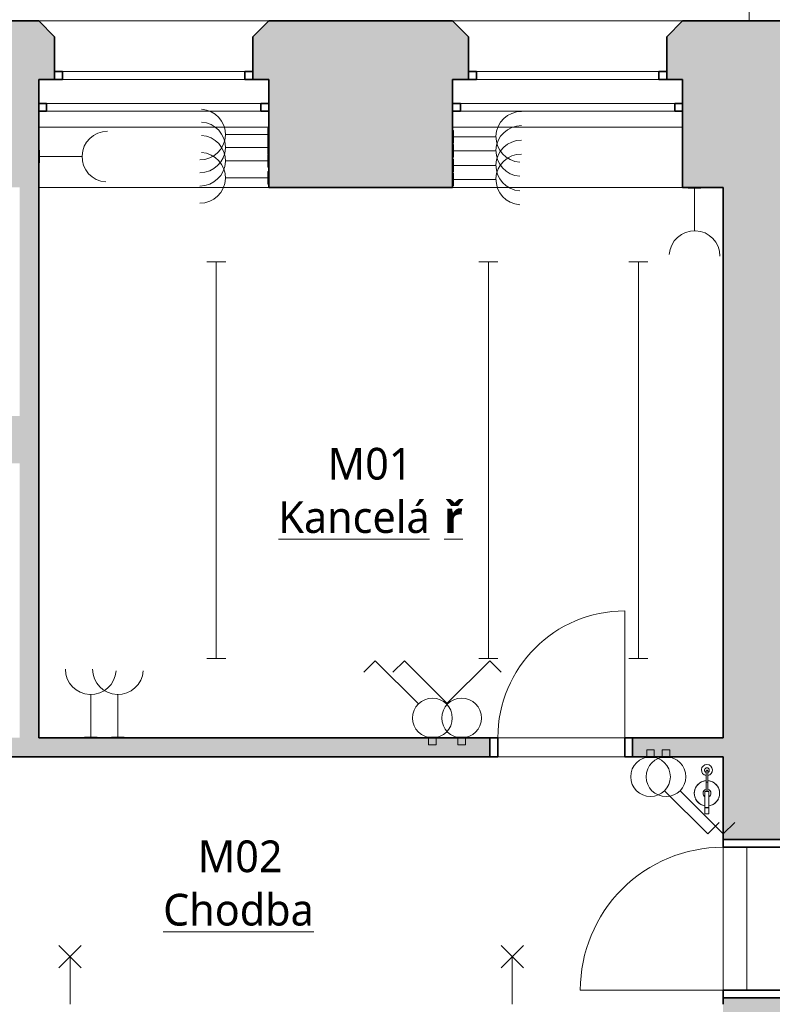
# Model space of a CAD drawing. Header units: metres. Extents: x -0.2 to 46.6, y -4.9 to 28.
# Tile 4 of 15: x 6.2 to 11, y 8.5 to 14.8. Entities that reach past the tile are written whole.
import ezdxf

# ---------------------------------------------------------------- set-up
doc = ezdxf.new("R2010")
doc.units = ezdxf.units.M
doc.linetypes.add('AV - Cerch_ 1 tecka 4mm', pattern=[0.006, 0.004, -0.001, 0, -0.001])
doc.layers.add('AV-MISTNOSTI', color=5, linetype='Continuous', lineweight=5, true_color=0x0000ff)
doc.layers.add('AV-TEXTY', color=5, linetype='Continuous', lineweight=13, true_color=0x0000ff)
doc.layers.add('AV-SRAFY', color=7, linetype='Continuous', lineweight=35)
doc.layers.add('AV-STAVBA', color=7, linetype='Continuous', lineweight=18)
doc.styles.add('Trebuchet MS_B', font='trebuc.ttf', dxfattribs={"height": 0.2})

# ---------------------------------------------------------------- blocks, each defined once
blk = doc.blocks.new('DO_1-L_Obl_ - 800x2070-960776-1NP mezipatro')
at = {"layer": 'AV-STAVBA', "color": 254, "true_color": 0xcccccc}
for p, q in [((0.4, 0.73), (0.4, -0.07)), ((-0.4, -0.19), (-0.4, -0.07)), ((0.4, -0.19), (0.4, -0.07)), ((0.4, -0.07), (0.4, -0.19)), ((-0.45, -0.19), (-0.4, -0.19)), ((0.4, -0.19), (0.45, -0.19))]:
    blk.add_line(p, q, dxfattribs=at)
at = {"layer": 'AV-STAVBA', "color": 254, "lineweight": 35, "true_color": 0xcccccc}
for p, q in [((-0.4, -0.07), (-0.45, -0.07)), ((-0.45, -0.07), (-0.45, -0.19)), ((-0.4, -0.19), (-0.4, -0.07)), ((0.45, -0.07), (0.4, -0.07)), ((0.4, -0.07), (0.4, -0.19)), ((0.45, -0.19), (0.45, -0.07)), ((-0.45, -0.19), (-0.4, -0.19)), ((0.4, -0.19), (0.45, -0.19))]:
    blk.add_line(p, q, dxfattribs=at)
at = {"layer": 'AV-STAVBA', "color": 254, "linetype": 'AV - Cerch_ 1 tecka 4mm', "true_color": 0xcccccc}
for p, q in [((-0.4, -0.07), (0.4, -0.07)), ((-0.45, -0.19), (0.45, -0.19)), ((-0.4, -0.19), (0.4, -0.19))]:
    blk.add_line(p, q, dxfattribs=at)
at = {"layer": 'AV-STAVBA', "color": 254, "true_color": 0xcccccc}
blk.add_arc((0.4, -0.07), 0.8, 90, 180, dxfattribs=at)
blk = doc.blocks.new('DO_1-P_Obl__členěné_121 - 900x2100-1016869-1NP mezipatro')
at = {"layer": 'AV-STAVBA', "color": 254, "true_color": 0xcccccc}
for p, q in [((-0.45, 1.085), (-0.45, 0.185)), ((-0.45, -0.445), (-0.45, 0.185)), ((0.45, -0.445), (0.45, 0.185)), ((0.45, 0.185), (0.45, -0.445)), ((-0.5, -0.445), (-0.45, -0.445)), ((-0.45, -0.445), (0.45, -0.445)), ((0.45, -0.445), (0.5, -0.445))]:
    blk.add_line(p, q, dxfattribs=at)
at = {"layer": 'AV-STAVBA', "color": 254, "lineweight": 35, "true_color": 0xcccccc}
for p, q in [((-0.45, 0.185), (-0.5, 0.185)), ((-0.5, 0.185), (-0.5, -0.445)), ((-0.45, -0.445), (-0.45, 0.185)), ((0.5, 0.185), (0.45, 0.185)), ((0.45, 0.185), (0.45, -0.445)), ((0.5, -0.445), (0.5, 0.185)), ((-0.5, -0.445), (-0.45, -0.445)), ((0.45, -0.445), (0.5, -0.445))]:
    blk.add_line(p, q, dxfattribs=at)
at = {"layer": 'AV-STAVBA', "color": 254, "linetype": 'AV - Cerch_ 1 tecka 4mm', "true_color": 0xcccccc}
for p, q in [((-0.45, 0.185), (0.45, 0.185)), ((-0.5, -0.445), (0.5, -0.445)), ((-0.45, -0.445), (0.45, -0.445))]:
    blk.add_line(p, q, dxfattribs=at)
at = {"layer": 'AV-STAVBA', "color": 254, "true_color": 0xcccccc}
blk.add_arc((-0.45, 0.185), 0.9, 360, 90, dxfattribs=at)
blk = doc.blocks.new('WI_2-1_dvojité_s příčlí_vnější klenuté nadpraží - 2000x2050-1126709-1NP mezipatro')
at = {"layer": 'AV-STAVBA', "color": 254, "linetype": 'AV - Cerch_ 1 tecka 4mm', "lineweight": 13, "true_color": 0xcccccc}
for p, q in [((0.725, 0.525), (-0.725, 0.525)), ((0.625, 0.525), (-0.625, 0.525)), ((-0.625, 0.525), (0.625, 0.525)), ((0.725, -0.525), (-0.725, -0.525)), ((-0.725, -0.525), (0.725, -0.525)), ((0.625, -0.525), (-0.625, -0.525))]:
    blk.add_line(p, q, dxfattribs=at)
at = {"layer": 'AV-STAVBA', "color": 254, "lineweight": 35, "true_color": 0xcccccc}
for p, q in [((-0.575, 0.205), (-0.625, 0.205)), ((-0.575, 0.155), (-0.575, 0.205)), ((0.625, 0.205), (0.575, 0.205)), ((0.575, 0.205), (0.575, 0.155)), ((-0.625, 0.155), (-0.575, 0.155)), ((0.575, 0.155), (0.625, 0.155)), ((-0.725, 0.005), (-0.675, 0.005)), ((-0.675, 0.005), (-0.675, -0.045)), ((0.675, -0.045), (0.675, 0.005)), ((0.675, 0.005), (0.725, 0.005)), ((-0.675, -0.045), (-0.725, -0.045)), ((0.725, -0.045), (0.675, -0.045))]:
    blk.add_line(p, q, dxfattribs=at)
at = {"layer": 'AV-STAVBA', "color": 254, "true_color": 0xcccccc}
for p, q in [((-0.625, 0.155), (-0.625, 0.205)), ((-0.625, 0.205), (0.625, 0.205)), ((-0.575, 0.205), (0.575, 0.205)), ((-0.575, 0.155), (-0.575, 0.205)), ((0.575, 0.155), (0.575, 0.205)), ((0.625, 0.155), (0.625, 0.205)), ((-0.625, 0.155), (0.625, 0.155)), ((0.575, 0.155), (-0.575, 0.155)), ((-0.725, 0.005), (-0.725, -0.045)), ((-0.725, 0.005), (0.725, 0.005)), ((0.031, 0.005), (-0.675, 0.005)), ((-0.675, 0.005), (-0.675, -0.045)), ((0.675, 0.005), (0.031, 0.005)), ((0.675, 0.005), (0.675, -0.045)), ((0.725, 0.005), (0.725, -0.045)), ((-0.725, -0.045), (0.725, -0.045)), ((-0.675, -0.045), (0.031, -0.045)), ((0.031, -0.045), (0.675, -0.045))]:
    blk.add_line(p, q, dxfattribs=at)
blk = doc.blocks.new('GM_Nika_obdélníková - 1450x550-1126396-1NP mezipatro')
at = {"layer": 'AV-STAVBA', "color": 254, "linetype": 'AV - Cerch_ 1 tecka 4mm', "true_color": 0xcccccc}
blk.add_line((-0.725, 0.525), (0.725, 0.525), dxfattribs=at)
blk = doc.blocks.new('GM_Hasicí přístroj - Hasici pristroj-V7-1NP mezipatro')
at = {"layer": 'AV-STAVBA', "color": 254, "lineweight": 13, "true_color": 0xcccccc}
for p, q in [((-0.0421, 0.0036), (-0.1007, 0.0036)), ((-0.0421, 0.0111), (0.0579, 0.0111)), ((-0.0421, 0.0111), (-0.0421, -0.0139)), ((0.0579, 0.0111), (0.0605, 0.0111)), ((0.0579, 0.0111), (0.0579, -0.0139)), ((0.0605, 0.0111), (0.0979, 0.0111)), ((0.0605, 0.0111), (0.0605, -0.0139)), ((0.0979, 0.0111), (0.0979, -0.0139)), ((-0.1007, -0.0064), (-0.0421, -0.0064)), ((0.0579, -0.0139), (-0.0421, -0.0139)), ((0.0605, -0.0139), (0.0579, -0.0139)), ((0.0979, -0.0139), (0.0605, -0.0139))]:
    blk.add_line(p, q, dxfattribs=at)
at = {"layer": 'AV-STAVBA', "color": 254, "lineweight": 13, "true_color": 0xcccccc, "flags": 128}
for points in [[(-0.1007, 0.0036), (-0.1035, 0.0036), (-0.1063, 0.0036), (-0.1092, 0.0036), (-0.112, 0.0036), (-0.1149, 0.0036), (-0.1177, 0.0036), (-0.1205, 0.0036), (-0.1233, 0.0036), (-0.126, 0.0036), (-0.1288, 0.0036), (-0.1315, 0.0036), (-0.1341, 0.0036), (-0.1367, 0.0036), (-0.1393, 0.0036), (-0.1418, 0.0036), (-0.1443, 0.0036), (-0.1467, 0.0036), (-0.149, 0.0036), (-0.1513, 0.0036), (-0.1535, 0.0036), (-0.1556, 0.0036), (-0.1577, 0.0036), (-0.1596, 0.0036), (-0.1615, 0.0036), (-0.1633, 0.0036), (-0.165, 0.0036), (-0.1667, 0.0036), (-0.1682, 0.0036), (-0.1696, 0.0036), (-0.1709, 0.0036), (-0.1714, 0.0036)], [(-0.1714, -0.0064), (-0.1701, -0.0064), (-0.1687, -0.0064), (-0.1673, -0.0064), (-0.1657, -0.0064), (-0.164, -0.0064), (-0.1622, -0.0064), (-0.1604, -0.0064), (-0.1584, -0.0064), (-0.1564, -0.0064), (-0.1543, -0.0064), (-0.1522, -0.0064), (-0.1499, -0.0064), (-0.1476, -0.0064), (-0.1452, -0.0064), (-0.1428, -0.0064), (-0.1403, -0.0064), (-0.1377, -0.0064), (-0.1351, -0.0064), (-0.1325, -0.0064), (-0.1298, -0.0064), (-0.1271, -0.0064), (-0.1244, -0.0064), (-0.1216, -0.0064), (-0.1188, -0.0064), (-0.116, -0.0064), (-0.1131, -0.0064), (-0.1103, -0.0064), (-0.1074, -0.0064), (-0.1046, -0.0064), (-0.1018, -0.0064), (-0.1007, -0.0064)]]:
    blk.add_lwpolyline(points, dxfattribs=at)
at = {"layer": 'AV-STAVBA', "color": 254, "lineweight": 13, "true_color": 0xcccccc}
for centre, radius, start, end in [((-0.0307, -0.0014), 0.08, 90, 176.37662), ((-0.0307, -0.0014), 0.08, 114.97132, 155.02868), ((-0.0307, -0.0014), 0.08, 90, 110.02868), ((-0.0307, -0.0014), 0.08, 69.97132, 90), ((-0.0307, -0.0014), 0.08, 9.18677, 90), ((-0.0307, -0.0014), 0.08, 24.97132, 65.02868), ((-0.1772, -0.0014), 0.035, 7.23753, 180), ((-0.1764, -0.0014), 0.015, 18.64917, 180), ((-0.1764, -0.0014), 0.015, 165, 180), ((-0.1764, -0.0014), 0.015, 105, 134.93615), ((-0.1714, -0.0014), 0.005, 150, 180), ((-0.1714, -0.0014), 0.005, 90, 120), ((-0.1764, -0.0014), 0.015, 45.06385, 75), ((-0.1764, -0.0014), 0.015, 18.64917, 44.93615), ((-0.0307, -0.0014), 0.08, 159.97132, 176.42822), ((-0.0307, -0.0014), 0.025, 90, 169.20034), ((-0.0307, -0.0014), 0.025, 30, 90), ((-0.0307, -0.0014), 0.08, 9.05555, 20.02868), ((-0.1772, -0.0014), 0.035, 180, 350.92209), ((-0.1764, -0.0014), 0.015, 174.95011, 180), ((-0.1764, -0.0014), 0.015, 180, 185.04989), ((-0.1764, -0.0014), 0.015, 180, 224.93615), ((-0.1764, -0.0014), 0.015, 180, 339.16802), ((-0.1764, -0.0014), 0.015, 240, 270), ((-0.1714, -0.0014), 0.005, 180, 210), ((-0.1714, -0.0014), 0.005, 240, 285), ((-0.1764, -0.0014), 0.015, 330, 339.16802), ((-0.0307, -0.0014), 0.08, 183.83626, 200.02868), ((-0.0307, -0.0014), 0.08, 183.89185, 270), ((-0.0307, -0.0014), 0.08, 204.97132, 245.02868), ((-0.0307, -0.0014), 0.025, 192.27603, 270), ((-0.0307, -0.0014), 0.025, 270, 330), ((-0.0307, -0.0014), 0.08, 270, 350.81323), ((-0.0307, -0.0014), 0.08, 294.97132, 335.02868), ((-0.0307, -0.0014), 0.08, 339.97132, 350.94445), ((-0.0307, -0.0014), 0.08, 249.97132, 270), ((-0.0307, -0.0014), 0.08, 270, 290.02868)]:
    blk.add_arc(centre, radius, start, end, dxfattribs=at)
for points, knots in [([(-0.1764, -0.0014), (-0.1764, -0.0009), (-0.1762, 0.0003), (-0.1753, 0.0019), (-0.1742, 0.0028), (-0.1731, 0.0033), (-0.1725, 0.0034), (-0.1723, 0.0035)], [0, 0, 0, 0, 0.1111111, 0.2222222, 0.3333333, 0.3888889, 0.4444444, 0.4444444, 0.4444444, 0.4444444]), ([(-0.1689, -0.0058), (-0.1692, -0.0059), (-0.1697, -0.0062), (-0.1705, -0.0064), (-0.1714, -0.0065), (-0.1723, -0.0064), (-0.1731, -0.0062), (-0.1742, -0.0057), (-0.1753, -0.0047), (-0.1762, -0.0032), (-0.1764, -0.002), (-0.1764, -0.0014)], [0.3333333, 0.3333333, 0.3333333, 0.3333333, 0.3888889, 0.4444444, 0.5, 0.5555556, 0.6111111, 0.6666667, 0.7777778, 0.8888889, 1, 1, 1, 1])]:
    blk.add_open_spline(points, degree=3, knots=knots, dxfattribs=at)
for points in [[(-0.1004, -0.0014), (-0.1004, -0.0009), (-0.1004, 0.0003), (-0.1005, 0.0018), (-0.1005, 0.003), (-0.1006, 0.0034), (-0.1006, 0.0035)], [(-0.1006, -0.0064), (-0.1006, -0.0063), (-0.1005, -0.0059), (-0.1005, -0.0047), (-0.1004, -0.0032), (-0.1004, -0.002), (-0.1004, -0.0014)]]:
    blk.add_open_spline(points, degree=3, dxfattribs=at)
blk = doc.blocks.new('D0089 - 1514 - OÚPSŘ_Benešova_rvt-1-1NP mezipatro')
at = {"layer": 'AV-SRAFY', "lineweight": 18, "true_color": 0xcccccc}
h = blk.add_hatch(color=254, dxfattribs=at)
h.paths.add_polyline_path([(10.6548, 13.6982), (10.6548, 14.7482), (10.3998, 14.7482), (10.2998, 14.6482), (10.2998, 14.3782), (10.3998, 14.3782), (10.3998, 13.6982)])
h.paths.add_polyline_path([(5.0625, 13.6982), (6.3398, 13.6982), (6.3398, 14.3782), (6.4398, 14.3782), (6.4398, 14.6482), (6.3398, 14.7482), (2.6448, 14.7482), (2.6448, 13.6982), (3.3662, 13.6982), (3.3662, 14.1966), (4.2079, 14.1966), (4.3098, 14.1911), (4.4105, 14.1747), (4.5089, 14.1475), (4.6038, 14.11), (4.6941, 14.0625), (4.7787, 14.0056), (4.8568, 13.9399), (4.9273, 13.8661), (4.9896, 13.7853), (5.0427, 13.6982)])
h.paths.add_polyline_path([(7.7898, 13.6982), (8.9498, 13.6982), (8.9498, 14.3782), (9.0498, 14.3782), (9.0498, 14.6482), (8.9498, 14.7482), (7.7898, 14.7482), (7.6898, 14.6482), (7.6898, 14.3782), (7.7898, 14.3782)])
h.paths.add_polyline_path([(0.8448, 13.6982), (0.8448, 14.7482), (0.4148, 14.7482), (0.4148, 14.2232), (0.3148, 14.2232), (0.3148, 13.6982)])
h = blk.add_hatch(color=254, dxfattribs=at)
h.paths.add_polyline_path([(16.5648, 14.0482), (17.4148, 14.0482), (17.4148, 14.7482), (16.6148, 14.7482), (16.5148, 14.6482), (16.5148, 14.3782), (16.5648, 14.3782)])
h.paths.add_polyline_path([(15.1648, 14.0482), (15.1648, 14.3782), (15.2148, 14.3782), (15.2148, 14.6482), (15.1148, 14.7482), (13.3148, 14.7482), (13.2148, 14.6482), (13.2148, 14.3782), (13.2648, 14.3782), (13.2648, 14.0482), (13.7374, 14.0482)])
h.paths.add_polyline_path([(10.6548, 14.0482), (11.8648, 14.0482), (11.8648, 14.3782), (11.9148, 14.3782), (11.9148, 14.6482), (11.8148, 14.7482), (10.6548, 14.7482)])
for points in [[(11.2848, 12.5982), (11.2848, 14.0482), (10.6548, 14.0482), (10.6548, 12.5982)], [(6.2198, 10.2282), (6.3398, 10.2282), (6.3398, 13.6982), (6.2198, 13.6982), (6.2198, 11.8744)]]:
    blk.add_hatch(color=254, dxfattribs=at).paths.add_polyline_path(points)
h = blk.add_hatch(color=254, dxfattribs=at)
h.paths.add_polyline_path([(10.6548, 8.0382), (11.2848, 8.0382), (11.2848, 8.5882), (10.6548, 8.5882), (10.6548, 8.5482)])
h.paths.add_polyline_path([(10.6548, 9.5882), (11.2848, 9.5882), (11.2848, 12.5982), (10.6548, 12.5982), (10.6548, 9.7082)])
h = blk.add_hatch(color=254, dxfattribs=at)
h.paths.add_polyline_path([(3.726, 12.1186), (3.7273, 12.1186), (3.7273, 12.2582), (3.7258, 12.2582)])
h.paths.add_polyline_path([(3.7273, 11.9582), (3.7266, 12.1183), (3.726, 12.1186), (3.6403, 12.1587), (3.5579, 12.2054), (3.4793, 12.2582), (2.8598, 12.2582), (2.8598, 11.9582), (3.5317, 11.9582)])
h.paths.add_polyline_path([(6.2198, 11.9582), (6.2198, 12.2582), (4.93, 12.2582), (4.8527, 12.2061), (4.7716, 12.16), (4.6873, 12.1202), (4.6873, 11.9582), (5.5728, 11.9582)])
h = blk.add_hatch(color=254, dxfattribs=at)
h.paths.add_polyline_path([(9.1848, 10.1082), (9.1848, 10.2282), (4.6696, 10.2282), (4.6696, 10.1082), (7.6139, 10.1082)])
h.paths.add_polyline_path([(10.6548, 10.1082), (10.6548, 10.2282), (10.0848, 10.2282), (10.0848, 10.1082), (10.1654, 10.1082)])
h.paths.add_polyline_path([(3.5317, 10.1082), (3.7696, 10.1082), (3.7696, 10.2282), (2.6522, 10.2282), (2.6522, 10.1082)])
h.paths.add_polyline_path([(1.7748, 10.1082), (1.9522, 10.1082), (1.9522, 10.2282), (1.7748, 10.2282)])
at = {"layer": 'AV-STAVBA', "color": 254, "lineweight": 35, "true_color": 0xcccccc}
for p, q in [((6.3398, 14.7482), (6.1548, 14.7482)), ((6.4398, 14.6482), (6.3398, 14.7482)), ((7.7898, 14.7482), (7.6898, 14.6482)), ((8.9498, 14.7482), (7.7898, 14.7482)), ((9.0498, 14.6482), (8.9498, 14.7482)), ((10.3998, 14.7482), (10.2998, 14.6482)), ((10.6548, 14.7482), (10.3998, 14.7482)), ((11.8148, 14.7482), (10.6548, 14.7482)), ((6.4398, 14.3782), (6.4398, 14.6482)), ((7.6898, 14.6482), (7.6898, 14.3782)), ((9.0498, 14.3782), (9.0498, 14.6482)), ((10.2998, 14.6482), (10.2998, 14.3782)), ((6.3398, 13.6982), (6.3398, 14.3782)), ((6.3398, 14.3782), (6.4398, 14.3782)), ((7.6898, 14.3782), (7.7898, 14.3782)), ((7.7898, 14.3782), (7.7898, 13.6982)), ((8.9498, 13.6982), (8.9498, 14.3782)), ((8.9498, 14.3782), (9.0498, 14.3782)), ((10.2998, 14.3782), (10.3998, 14.3782)), ((10.3998, 14.3782), (10.3998, 13.6982)), ((6.3398, 10.2282), (6.3398, 13.6982)), ((7.7898, 13.6982), (8.9498, 13.6982)), ((10.3998, 13.6982), (10.6548, 13.6982)), ((10.6548, 13.6982), (10.6548, 12.5982)), ((10.6548, 12.5982), (10.6548, 10.2282)), ((9.1848, 10.2282), (6.3398, 10.2282)), ((9.1848, 10.1082), (9.1848, 10.2282)), ((10.6548, 10.2282), (10.0848, 10.2282)), ((10.0848, 10.2282), (10.0848, 10.1082)), ((4.6696, 10.1082), (9.1848, 10.1082)), ((10.0848, 10.1082), (10.6548, 10.1082)), ((10.6548, 10.1082), (10.6548, 9.5882)), ((10.6548, 9.5882), (11.2848, 9.5882)), ((11.2848, 8.5882), (10.6548, 8.5882)), ((10.6548, 8.5882), (10.6548, 8.5482))]:
    blk.add_line(p, q, dxfattribs=at)
at = {"layer": 'AV-STAVBA', "color": 254, "true_color": 0xcccccc}
for p, q in [((6.3398, 14.7482), (7.7898, 14.7482)), ((8.9498, 14.7482), (10.3998, 14.7482)), ((6.3398, 14.0782), (7.7898, 14.0782)), ((8.9498, 14.0782), (10.3998, 14.0782)), ((9.2348, 10.2282), (10.0348, 10.2282)), ((9.2348, 10.1082), (10.0348, 10.1082)), ((10.6548, 9.5382), (10.6548, 8.6382)), ((10.8048, 8.6382), (10.8048, 9.5382))]:
    blk.add_line(p, q, dxfattribs=at)
at = {"layer": 'AV-STAVBA', "color": 254, "linetype": 'AV - Cerch_ 1 tecka 4mm', "lineweight": 13, "true_color": 0xcccccc}
for name, p in [('WI_2-1_dvojité_s příčlí_vnější klenuté nadpraží - 2000x2050-1126709-1NP mezipatro', (7.0648, 14.2232)), ('WI_2-1_dvojité_s příčlí_vnější klenuté nadpraží - 2000x2050-1126709-1NP mezipatro', (9.6748, 14.2232)), ('DO_1-L_Obl_ - 800x2070-960776-1NP mezipatro', (9.6348, 10.2982))]:
    blk.add_blockref(name, p, dxfattribs=at)
for name, p, rotation in [('GM_Nika_obdélníková - 1450x550-1126396-1NP mezipatro', (7.0648, 14.2232), 180), ('GM_Nika_obdélníková - 1450x550-1126396-1NP mezipatro', (9.6748, 14.2232), 180), ('GM_Hasicí přístroj - Hasici pristroj-V7-1NP mezipatro', (10.5548, 9.8477), 269.9999999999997), ('DO_1-P_Obl__členěné_121 - 900x2100-1016869-1NP mezipatro', (10.8398, 9.0882), 89.9999999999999)]:
    blk.add_blockref(name, p, dxfattribs=dict(at, rotation=rotation))
blk = doc.blocks.new('EF_Vypínač - Jednoklapka-835338-1NP mezipatro')
at = {"layer": 'AV-STAVBA'}
for p, q in [((1.5, 18.9682), (1.5, 19.0132)), ((1.5, 19.0132), (1.548, 19.0132)), ((1.548, 19.0132), (1.548, 18.9682)), ((1.484, 18.9632), (1.484, 18.9682)), ((1.484, 18.9682), (1.564, 18.9682)), ((1.564, 18.9632), (1.484, 18.9632)), ((1.494, 18.9632), (1.554, 18.9632)), ((1.554, 18.9632), (1.494, 18.9632)), ((1.564, 18.9682), (1.564, 18.9632))]:
    blk.add_line(p, q, dxfattribs=at)
blk = doc.blocks.new('EF_Vypínač - Dvojklapka-835340-1NP mezipatro')
at = {"layer": 'AV-STAVBA'}
for p, q in [((1.5097, 19.0932), (1.5897, 19.0932)), ((1.5097, 19.0882), (1.5097, 19.0932)), ((1.5897, 19.0882), (1.5097, 19.0882)), ((1.5797, 19.0932), (1.5197, 19.0932)), ((1.5197, 19.0932), (1.5797, 19.0932)), ((1.5257, 19.0432), (1.5257, 19.0882)), ((1.5737, 19.0882), (1.5737, 19.0432)), ((1.5897, 19.0932), (1.5897, 19.0882)), ((1.5737, 19.0432), (1.5257, 19.0432))]:
    blk.add_line(p, q, dxfattribs=at)
blk = doc.blocks.new('EF_Zásuvka - Jednozásuvka-840808-1NP mezipatro')
at = {"layer": 'AV-STAVBA'}
for p, q in [((5.3498, 27.6508), (5.3498, 27.7308)), ((5.3498, 27.7308), (5.3548, 27.7308)), ((5.3498, 27.6608), (5.3498, 27.7208)), ((5.3498, 27.7208), (5.3498, 27.6608)), ((5.3498, 27.6608), (5.3498, 27.7208)), ((5.3498, 27.7158), (5.3498, 27.6658)), ((5.3498, 27.7088), (5.3498, 27.6708)), ((5.3498, 27.7088), (5.3498, 27.6708)), ((5.3498, 27.702), (5.3498, 27.6983)), ((5.3498, 27.702), (5.3498, 27.6983)), ((5.3498, 27.692), (5.3498, 27.6883)), ((5.3498, 27.692), (5.3498, 27.6883)), ((5.3498, 27.6783), (5.3498, 27.682)), ((5.3498, 27.6783), (5.3498, 27.682)), ((5.3548, 27.6508), (5.3498, 27.6508))]:
    blk.add_line(p, q, dxfattribs=at)
blk = doc.blocks.new('EF_Zásuvka - Jednozásuvka-V9-1NP mezipatro')
at = {"layer": 'AV-STAVBA'}
for p, q in [((7.7848, 14.0717), (7.7848, 13.9917)), ((7.7898, 14.0717), (7.7848, 14.0717)), ((7.7848, 14.0617), (7.7848, 14.0017)), ((7.7848, 14.0017), (7.7848, 14.0617)), ((7.7848, 14.0617), (7.7848, 14.0017)), ((7.7848, 14.0567), (7.7848, 14.0067)), ((7.7848, 14.0517), (7.7848, 14.0137)), ((7.7848, 14.0517), (7.7848, 14.0137)), ((7.7848, 14.0404), (7.7848, 14.0442)), ((7.7848, 14.0404), (7.7848, 14.0442)), ((7.7848, 14.0342), (7.7848, 14.0304)), ((7.7848, 14.0342), (7.7848, 14.0304)), ((7.7848, 14.0242), (7.7848, 14.0204)), ((7.7848, 14.0242), (7.7848, 14.0204)), ((7.7848, 13.9917), (7.7898, 13.9917))]:
    blk.add_line(p, q, dxfattribs=at)
blk = doc.blocks.new('LF_kulový vrchlík - 150_40-V23-1NP mezipatro')
at = {"layer": 'AV-STAVBA', "color": 5, "true_color": 0x0000ff}
for p, q in [((0.6441, 20.6796), (0.7855, 20.8211)), ((0.6441, 20.8211), (0.7855, 20.6796)), ((0.4164, 20.7503), (0.7148, 20.7503))]:
    blk.add_line(p, q, dxfattribs=at)
blk = doc.blocks.new('LF_Lineární světlo_face - 2500x120-V27-1NP mezipatro')
at = {"layer": 'AV-STAVBA', "color": 5, "true_color": 0x0000ff}
for p, q in [((-1.25, 0.06), (-1.25, -0.06)), ((-1.25, 0), (1.25, 0)), ((1.25, 0.06), (1.25, -0.06))]:
    blk.add_line(p, q, dxfattribs=at)
blk = doc.blocks.new('LF_Lineární světlo_face - 300x300-914272-1NP mezipatro')
at = {"layer": 'AV-STAVBA', "color": 5, "true_color": 0x0000ff}
for p, q in [((10.9257, 14.9921), (10.7135, 15.2043)), ((10.7135, 14.9921), (10.9257, 15.2043)), ((10.8196, 15.0982), (10.8196, 14.7482))]:
    blk.add_line(p, q, dxfattribs=at)

msp = doc.modelspace()

# ---------------------------------------------------------------- linework, layer by layer
at = {"layer": 'AV-TEXTY', "lineweight": 5}
for p, q in [((7.5166, 14.0317), (7.7898, 14.0317)), ((9.223, 14.0173), (8.9498, 14.0173)), ((7.5166, 13.9507), (7.7898, 13.9507)), ((9.223, 13.9285), (8.9498, 13.9285)), ((6.6129, 13.8925), (6.3398, 13.8925)), ((7.5166, 13.8664), (7.7898, 13.8664)), ((9.223, 13.8364), (8.9498, 13.8364)), ((7.5166, 13.7588), (7.7898, 13.7588)), ((9.223, 13.7488), (8.9498, 13.7488)), ((10.4754, 13.425), (10.4754, 13.6982)), ((8.4612, 10.7142), (8.3892, 10.6423)), ((8.7338, 10.4416), (8.4612, 10.7142)), ((8.6453, 10.7142), (8.5734, 10.6423)), ((8.918, 10.4416), (8.6453, 10.7142)), ((8.9106, 10.4416), (9.1833, 10.7142)), ((9.1833, 10.7142), (9.2552, 10.6423)), ((6.6678, 10.5014), (6.6678, 10.2282)), ((6.839, 10.5014), (6.839, 10.2282)), ((8.918, 10.4416), (8.8883, 10.4713)), ((8.9106, 10.4416), (8.9403, 10.4713)), ((10.2858, 9.8948), (10.3155, 9.8651)), ((10.2858, 9.8948), (10.5584, 9.6222)), ((10.3835, 9.8948), (10.4132, 9.8651)), ((10.3835, 9.8948), (10.6561, 9.6222)), ((10.5584, 9.6222), (10.6304, 9.6941)), ((10.6561, 9.6222), (10.7281, 9.6941))]:
    msp.add_line(p, q, dxfattribs=at)
for centre in [(8.8222, 10.3532), (9.0064, 10.3532), (10.1974, 9.9832), (10.2951, 9.9832)]:
    msp.add_circle(centre, 0.125, dxfattribs=at)
for centre, start, end in [((7.3566, 14.0317), 270, 86.41054), ((9.383, 14.0173), 90, 266.41054), ((7.3566, 13.9507), 270, 86.41054), ((6.7729, 13.8925), 90, 266.41054), ((9.383, 13.9285), 90, 266.41054), ((7.3566, 13.8664), 270, 86.41054), ((9.383, 13.8364), 90, 266.41054), ((7.3566, 13.7588), 270, 86.41054), ((9.383, 13.7488), 90, 266.41054), ((10.4754, 13.265), 360, 176.41054), ((6.6678, 10.6614), 180, 356.41054), ((6.839, 10.6614), 180, 356.41054)]:
    msp.add_arc(centre, 0.16, start, end, dxfattribs=at)

# ---------------------------------------------------------------- block references
at = {"lineweight": 5}
msp.add_blockref('D0089 - 1514 - OÚPSŘ_Benešova_rvt-1-1NP mezipatro', (0, 0), dxfattribs=at)
at = {"layer": 'AV-STAVBA', "color": 5, "true_color": 0x0000ff}
msp.add_blockref('LF_Lineární světlo_face - 300x300-914272-1NP mezipatro', (0, 0), dxfattribs=at)
at = {"layer": 'AV-STAVBA'}
for name, p in [('EF_Zásuvka - Jednozásuvka-V9-1NP mezipatro', (0, 0)), ('EF_Zásuvka - Jednozásuvka-V9-1NP mezipatro', (0, -0.081)), ('EF_Zásuvka - Jednozásuvka-V9-1NP mezipatro', (0, -0.1653)), ('EF_Zásuvka - Jednozásuvka-V9-1NP mezipatro', (0, -0.2729)), ('EF_Vypínač - Dvojklapka-835340-1NP mezipatro', (7.2725, -8.86)), ('EF_Vypínač - Jednoklapka-835338-1NP mezipatro', (8.6734, -8.86)), ('EF_Vypínač - Jednoklapka-835338-1NP mezipatro', (8.771, -8.86))]:
    msp.add_blockref(name, p, dxfattribs=at)
for name, p, rotation in [('EF_Zásuvka - Jednozásuvka-840808-1NP mezipatro', (14.3046, 41.708), 180), ('EF_Zásuvka - Jednozásuvka-840808-1NP mezipatro', (14.3046, 41.6193), 180), ('EF_Zásuvka - Jednozásuvka-840808-1NP mezipatro', (11.6946, 41.5833), 180), ('EF_Zásuvka - Jednozásuvka-840808-1NP mezipatro', (14.3046, 41.5272), 180), ('EF_Zásuvka - Jednozásuvka-840808-1NP mezipatro', (14.3046, 41.4395), 180), ('EF_Zásuvka - Jednozásuvka-840808-1NP mezipatro', (38.1661, 8.3434), 90.0000000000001), ('EF_Zásuvka - Jednozásuvka-840808-1NP mezipatro', (-21.0229, 15.583), 270.0000000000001), ('EF_Zásuvka - Jednozásuvka-840808-1NP mezipatro', (-20.8518, 15.583), 270.0000000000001), ('EF_Vypínač - Jednoklapka-835338-1NP mezipatro', (10.5304, 29.1964), 180)]:
    msp.add_blockref(name, p, dxfattribs=dict(at, rotation=rotation))
at = {"layer": 'AV-STAVBA', "color": 5, "true_color": 0x0000ff, "extrusion": (0, 0, -1), "rotation": 269.9999999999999}
for p in [(-7.4589, 11.9782), (-9.175, 11.9782), (-10.1215, 11.9782)]:
    msp.add_blockref('LF_Lineární světlo_face - 2500x120-V27-1NP mezipatro', p, dxfattribs=at)
at = {"layer": 'AV-STAVBA', "color": 5, "true_color": 0x0000ff, "rotation": 89.99999999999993}
for p in [(27.2874, 8.1334), (30.0762, 8.1334)]:
    msp.add_blockref('LF_kulový vrchlík - 150_40-V23-1NP mezipatro', p, dxfattribs=at)

# ---------------------------------------------------------------- texts
at = {"layer": 'AV-MISTNOSTI', "char_height": 0.2, "attachment_point": 1, "style": 'Trebuchet MS_B'}
for s, insert, width in [('M01', (8.1619, 12.0562), 0.657384), ('\\LKancelá', (7.8509, 11.72), 1.266666), ('\\L\\fTrebuchet MS|b1|i0|c238|p34|;\\Lř', (8.896, 11.72), 0.144304), ('M02', (7.3427, 9.5811), 0.657384), ('\\LChodba', (7.1242, 9.2448), 1.186497)]:
    msp.add_mtext(s, dxfattribs=dict(at, insert=insert, width=width))

doc.saveas('drawing.dxf')
